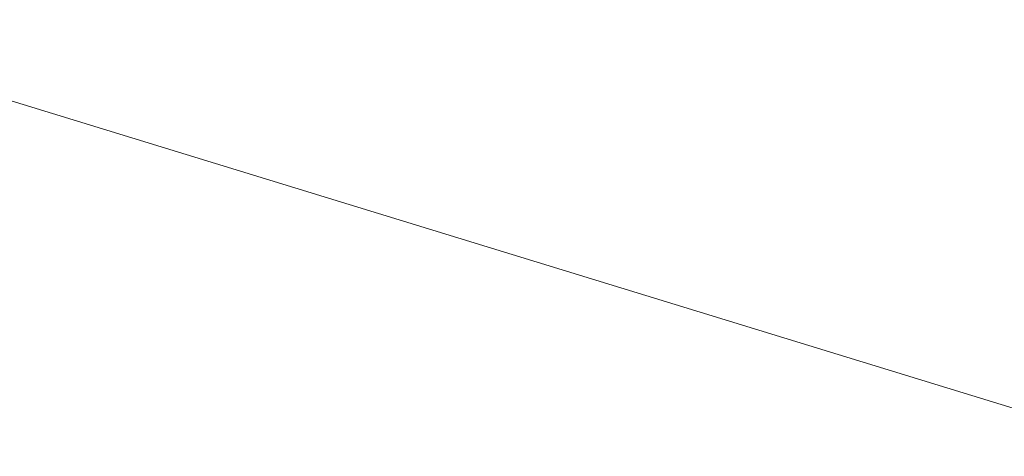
# Model space of a CAD drawing. Header units: millimetres. Extents: x -2220 to 52371, y -4077 to 6953.
# Tile 7 of 256: x 961 to 2557, y -2697 to -1989. Entities that reach past the tile are written whole.
import ezdxf

# ---------------------------------------------------------------- set-up
doc = ezdxf.new("R2010")
doc.units = ezdxf.units.MM
doc.header["$MEASUREMENT"] = 0
doc.linetypes.add('Wipeout_Contour', pattern=[1000, 0, -1000])
doc.layers.add('12_FAÇ_Façana', color=7, linetype='Continuous')
doc.layers.add('Nuevo_08_E_Envans secs', color=7, linetype='Continuous')
doc.layers.add('12_FAÇ_Façana_Pluma_Nº__47', color=7, linetype='Continuous', lineweight=20)

# ---------------------------------------------------------------- blocks, each defined once
blk = doc.blocks.new('Elem Sección_14_1')
at = {"layer": '12_FAÇ_Façana_Pluma_Nº__47', "color": 7, "linetype": 'Continuous', "lineweight": 20}
blk.add_line((7015.5, -3983), (813.2, -2079.6), dxfattribs=at)
blk = doc.blocks.new('Elem Sección_111_1')
at = {"color": 254, "linetype": 'Wipeout_Contour', "lineweight": 0, "ltscale": 15755.887503}
blk.add_wipeout([(969, -802.5), (6170.2, -2398.7), (6172.5, -2394.2), (971.3, -798)], dxfattribs=at).dxf.layer = 'Nuevo_08_E_Envans secs'
at = {"color": 254, "linetype": 'Wipeout_Contour', "lineweight": 0, "ltscale": 15758.288048}
blk.add_wipeout([(6162.6, -2412.9), (6167.8, -2403.2), (966.6, -807), (961.4, -816.8)], dxfattribs=at).dxf.layer = 'Nuevo_08_E_Envans secs'

msp = doc.modelspace()

# ---------------------------------------------------------------- block references
at = {"layer": '12_FAÇ_Façana', "lineweight": 0}
msp.add_blockref('Elem Sección_14_1', (0, 0), dxfattribs=at)

# ---------------------------------------------------------------- next in the draw order: block references
at = {"layer": 'Nuevo_08_E_Envans secs', "lineweight": 0}
msp.add_blockref('Elem Sección_111_1', (0, 0), dxfattribs=at)

doc.saveas('drawing.dxf')
